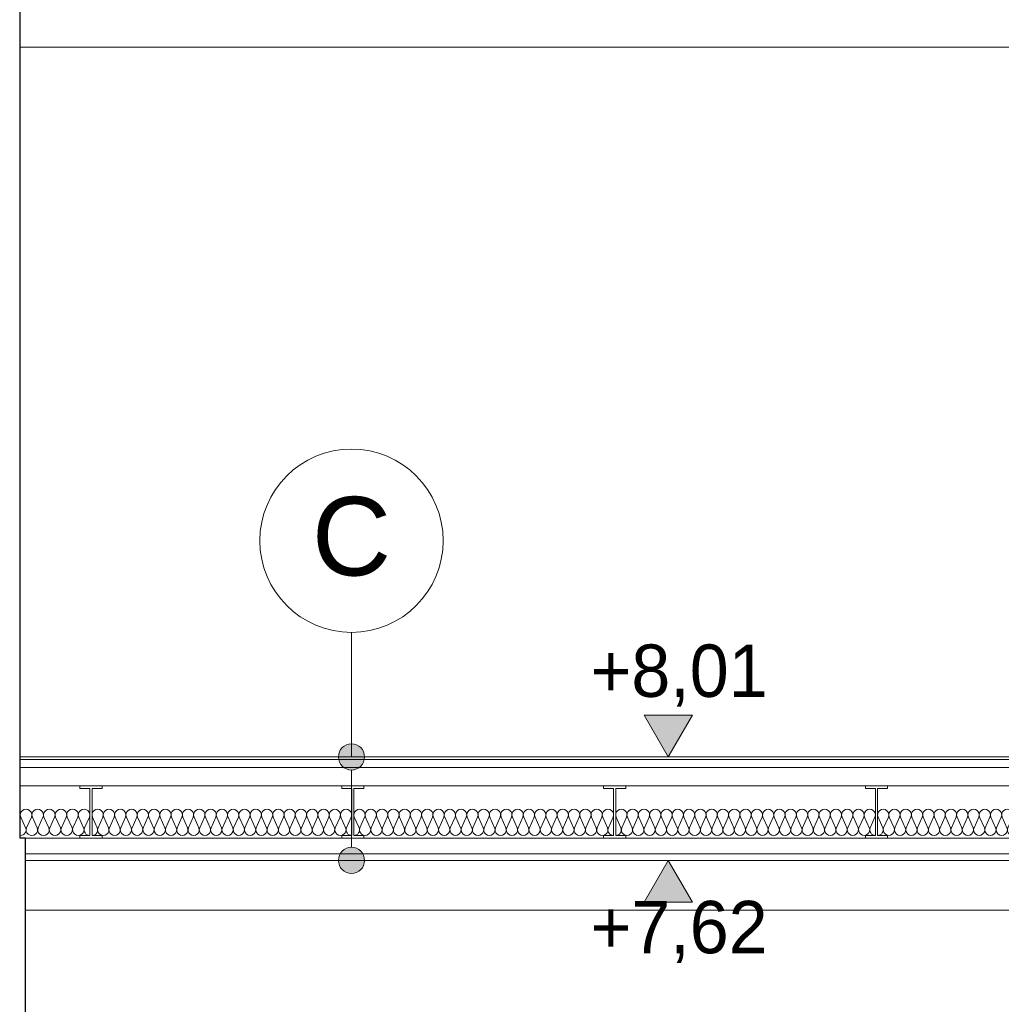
# Model space of a CAD drawing. Extents: x -396299 to -11759, y -15022 to 18278.
# Tile 96 of 205: x -186526 to -182777, y 3614 to 7373. Entities that reach past the tile are written whole.
import ezdxf

# ---------------------------------------------------------------- set-up
doc = ezdxf.new("R2010")
doc.units = 0
doc.header["$MEASUREMENT"] = 0
for name, color, linetype in [('Arch opisy', 7, 'Continuous'), ('Arch wymiary', 7, 'Continuous'), ('INWENT STROPY', 7, 'Continuous')]:
    doc.layers.add(name, color=color, linetype=linetype)
for name, color, linetype, lineweight in [('Arch opisy_Nr_Pióra__21', 7, 'Continuous', 13), ('Arch wymiary_Nr_Pióra__21', 7, 'Continuous', 13), ('INWENT STROPY_Nr_Pióra__21', 7, 'Continuous', 13), ('INWENT.ŚCIANY_Nr_Pióra__1', 7, 'Continuous', 25)]:
    doc.layers.add(name, color=color, linetype=linetype, lineweight=lineweight)
for name, color, linetype, lineweight, true_color in [('INWENT STROPY_Nr_Pióra__2', 7, 'Continuous', 13, 0x7f7f7f), ('INWENT STROPY_Nr_Pióra__25', 7, 'Continuous', 15, 0x40a5ff), ('Inwentaryzacja Konst._Nr_Pióra__25', 7, 'Continuous', 15, 0x40a5ff)]:
    doc.layers.add(name, color=color, linetype=linetype, lineweight=lineweight, true_color=true_color)
doc.styles.add('GENERATED_STYLE_1', font='txt')
doc.styles.add('GENERATED_STYLE_8', font='arial.ttf')

# ---------------------------------------------------------------- blocks, each defined once
blk = doc.blocks.new('Izolacja cieplna 14_2', base_point=(-186523.6, 4258.2))
at = {"layer": 'INWENT STROPY_Nr_Pióra__2', "linetype": 'Continuous'}
for p, q in [((-186521.7, 4328.4), (-186503.3, 4288)), ((-186499.6, 4288), (-186481.1, 4328.4)), ((-186477.4, 4328.4), (-186459, 4288)), ((-186455.2, 4288), (-186436.8, 4328.4)), ((-186433.1, 4328.4), (-186414.6, 4288)), ((-186410.9, 4288), (-186392.5, 4328.4)), ((-186388.7, 4328.4), (-186370.3, 4288)), ((-186366.6, 4288), (-186348.1, 4328.4)), ((-186344.4, 4328.4), (-186326, 4288)), ((-186322.2, 4288), (-186303.8, 4328.4)), ((-186300.1, 4328.4), (-186281.6, 4288)), ((-186277.9, 4288), (-186259.5, 4328.4))]:
    blk.add_line(p, q, dxfattribs=at)
for centre, start_param, end_param in [((-186501.4, 4336.9), 5.870392, 9.837571), ((-186457.1, 4336.9), 5.870392, 9.837571), ((-186412.8, 4336.9), 5.870392, 9.837571), ((-186368.4, 4336.9), 5.870392, 9.837571), ((-186324.1, 4336.9), 5.870392, 9.837571), ((-186279.8, 4336.9), 5.870392, 9.837571), ((-186523.6, 4279.4), 4.712389, 6.695979), ((-186479.3, 4279.4), 2.7288, 6.695979), ((-186434.9, 4279.4), 2.7288, 6.695979), ((-186390.6, 4279.4), 2.7288, 6.695979), ((-186346.3, 4279.4), 2.7288, 6.695979), ((-186301.9, 4279.4), 2.7288, 6.695979), ((-186257.6, 4279.4), 2.7288, 4.712389)]:
    blk.add_ellipse(centre, major_axis=(22.2, 0), ratio=0.95945, start_param=start_param, end_param=end_param, dxfattribs=at)
blk = doc.blocks.new('Izolacja cieplna 14_9', base_point=(-186249.6, 4258.2))
at = {"layer": 'INWENT STROPY_Nr_Pióra__2', "linetype": 'Continuous'}
for p, q in [((-186247.8, 4328.4), (-186229.8, 4288)), ((-186226.2, 4288), (-186208.3, 4328.4)), ((-186204.7, 4328.4), (-186186.7, 4288)), ((-186183.1, 4288), (-186165.1, 4328.4)), ((-186161.5, 4328.4), (-186143.6, 4288)), ((-186140, 4288), (-186122, 4328.4)), ((-186118.4, 4328.4), (-186100.4, 4288)), ((-186096.8, 4288), (-186078.9, 4328.4)), ((-186075.3, 4328.4), (-186057.3, 4288)), ((-186053.7, 4288), (-186035.8, 4328.4)), ((-186032.1, 4328.4), (-186014.2, 4288)), ((-186010.6, 4288), (-185992.6, 4328.4)), ((-185989, 4328.4), (-185971.1, 4288)), ((-185967.4, 4288), (-185949.5, 4328.4)), ((-185945.9, 4328.4), (-185927.9, 4288)), ((-185924.3, 4288), (-185906.4, 4328.4)), ((-185902.7, 4328.4), (-185884.8, 4288)), ((-185881.2, 4288), (-185863.2, 4328.4)), ((-185859.6, 4328.4), (-185841.7, 4288)), ((-185838, 4288), (-185820.1, 4328.4)), ((-185816.5, 4328.4), (-185798.5, 4288)), ((-185794.9, 4288), (-185777, 4328.4)), ((-185773.3, 4328.4), (-185755.4, 4288)), ((-185751.8, 4288), (-185733.8, 4328.4)), ((-185730.2, 4328.4), (-185712.3, 4288)), ((-185708.7, 4288), (-185690.7, 4328.4)), ((-185687.1, 4328.4), (-185669.1, 4288)), ((-185665.5, 4288), (-185647.6, 4328.4)), ((-185644, 4328.4), (-185626, 4288)), ((-185622.4, 4288), (-185604.4, 4328.4)), ((-185600.8, 4328.4), (-185582.9, 4288)), ((-185579.3, 4288), (-185561.3, 4328.4)), ((-185557.7, 4328.4), (-185539.8, 4288)), ((-185536.1, 4288), (-185518.2, 4328.4)), ((-185514.6, 4328.4), (-185496.6, 4288)), ((-185493, 4288), (-185475.1, 4328.4)), ((-185471.4, 4328.4), (-185453.5, 4288)), ((-185449.9, 4288), (-185431.9, 4328.4)), ((-185428.3, 4328.4), (-185410.4, 4288)), ((-185406.7, 4288), (-185388.8, 4328.4)), ((-185385.2, 4328.4), (-185367.2, 4288)), ((-185363.6, 4288), (-185345.7, 4328.4)), ((-185342, 4328.4), (-185324.1, 4288)), ((-185320.5, 4288), (-185302.5, 4328.4)), ((-185298.9, 4328.4), (-185281, 4288)), ((-185277.3, 4288), (-185259.4, 4328.4))]:
    blk.add_line(p, q, dxfattribs=at)
for centre, start_param, end_param in [((-186228, 4336.9), 5.870392, 9.837571), ((-186184.9, 4336.9), 5.870392, 9.837571), ((-186141.8, 4336.9), 5.870392, 9.837571), ((-186098.6, 4336.9), 5.870392, 9.837571), ((-186055.5, 4336.9), 5.870392, 9.837571), ((-186012.4, 4336.9), 5.870392, 9.837571), ((-185969.2, 4336.9), 5.870392, 9.837571), ((-185926.1, 4336.9), 5.870392, 9.837571), ((-185883, 4336.9), 5.870392, 9.837571), ((-185839.9, 4336.9), 5.870392, 9.837571), ((-185796.7, 4336.9), 5.870392, 9.837571), ((-185753.6, 4336.9), 5.870392, 9.837571), ((-185710.5, 4336.9), 5.870392, 9.837571), ((-185667.3, 4336.9), 5.870392, 9.837571), ((-185624.2, 4336.9), 5.870392, 9.837571), ((-185581.1, 4336.9), 5.870392, 9.837571), ((-185537.9, 4336.9), 5.870392, 9.837571), ((-185494.8, 4336.9), 5.870392, 9.837571), ((-185451.7, 4336.9), 5.870392, 9.837571), ((-185408.6, 4336.9), 5.870392, 9.837571), ((-185365.4, 4336.9), 5.870392, 9.837571), ((-185322.3, 4336.9), 5.870392, 9.837571), ((-185279.2, 4336.9), 5.870392, 9.837571), ((-186249.6, 4279.4), 4.712389, 6.695979), ((-186206.5, 4279.4), 2.7288, 6.695979), ((-186163.3, 4279.4), 2.7288, 6.695979), ((-186120.2, 4279.4), 2.7288, 6.695979), ((-186077.1, 4279.4), 2.7288, 6.695979), ((-186033.9, 4279.4), 2.7288, 6.695979), ((-185990.8, 4279.4), 2.7288, 6.695979), ((-185947.7, 4279.4), 2.7288, 6.695979), ((-185904.6, 4279.4), 2.7288, 6.695979), ((-185861.4, 4279.4), 2.7288, 6.695979), ((-185818.3, 4279.4), 2.7288, 6.695979), ((-185775.2, 4279.4), 2.7288, 6.695979), ((-185732, 4279.4), 2.7288, 6.695979), ((-185688.9, 4279.4), 2.7288, 6.695979), ((-185645.8, 4279.4), 2.7288, 6.695979), ((-185602.6, 4279.4), 2.7288, 6.695979), ((-185559.5, 4279.4), 2.7288, 6.695979), ((-185516.4, 4279.4), 2.7288, 6.695979), ((-185473.2, 4279.4), 2.7288, 6.695979), ((-185430.1, 4279.4), 2.7288, 6.695979), ((-185387, 4279.4), 2.7288, 6.695979), ((-185343.9, 4279.4), 2.7288, 6.695979), ((-185300.7, 4279.4), 2.7288, 6.695979), ((-185257.6, 4279.4), 2.7288, 4.712389)]:
    blk.add_ellipse(centre, major_axis=(21.6, 0), ratio=0.986209, start_param=start_param, end_param=end_param, dxfattribs=at)
blk = doc.blocks.new('Izolacja cieplna 14_36', base_point=(-183249.6, 4258.2))
at = {"layer": 'INWENT STROPY_Nr_Pióra__2', "linetype": 'Continuous'}
for p, q in [((-183247.8, 4328.4), (-183229.8, 4288)), ((-183226.2, 4288), (-183208.3, 4328.4)), ((-183204.7, 4328.4), (-183186.7, 4288)), ((-183183.1, 4288), (-183165.1, 4328.4)), ((-183161.5, 4328.4), (-183143.6, 4288)), ((-183140, 4288), (-183122, 4328.4)), ((-183118.4, 4328.4), (-183100.4, 4288)), ((-183096.8, 4288), (-183078.9, 4328.4)), ((-183075.3, 4328.4), (-183057.3, 4288)), ((-183053.7, 4288), (-183035.8, 4328.4)), ((-183032.1, 4328.4), (-183014.2, 4288)), ((-183010.6, 4288), (-182992.6, 4328.4)), ((-182989, 4328.4), (-182971.1, 4288)), ((-182967.4, 4288), (-182949.5, 4328.4)), ((-182945.9, 4328.4), (-182927.9, 4288)), ((-182924.3, 4288), (-182906.4, 4328.4)), ((-182902.7, 4328.4), (-182884.8, 4288)), ((-182881.2, 4288), (-182863.2, 4328.4)), ((-182859.6, 4328.4), (-182841.7, 4288)), ((-182838, 4288), (-182820.1, 4328.4)), ((-182816.5, 4328.4), (-182798.5, 4288)), ((-182794.9, 4288), (-182777, 4328.4)), ((-182773.3, 4328.4), (-182755.4, 4288)), ((-182751.8, 4288), (-182733.8, 4328.4)), ((-182730.2, 4328.4), (-182712.3, 4288)), ((-182708.7, 4288), (-182690.7, 4328.4)), ((-182687.1, 4328.4), (-182669.1, 4288)), ((-182665.5, 4288), (-182647.6, 4328.4)), ((-182644, 4328.4), (-182626, 4288)), ((-182622.4, 4288), (-182604.4, 4328.4)), ((-182600.8, 4328.4), (-182582.9, 4288)), ((-182579.3, 4288), (-182561.3, 4328.4)), ((-182557.7, 4328.4), (-182539.8, 4288)), ((-182536.1, 4288), (-182518.2, 4328.4)), ((-182514.6, 4328.4), (-182496.6, 4288)), ((-182493, 4288), (-182475.1, 4328.4)), ((-182471.4, 4328.4), (-182453.5, 4288)), ((-182449.9, 4288), (-182431.9, 4328.4)), ((-182428.3, 4328.4), (-182410.4, 4288)), ((-182406.7, 4288), (-182388.8, 4328.4)), ((-182385.2, 4328.4), (-182367.2, 4288)), ((-182363.6, 4288), (-182345.7, 4328.4)), ((-182342, 4328.4), (-182324.1, 4288)), ((-182320.5, 4288), (-182302.5, 4328.4)), ((-182298.9, 4328.4), (-182281, 4288)), ((-182277.3, 4288), (-182259.4, 4328.4))]:
    blk.add_line(p, q, dxfattribs=at)
for centre, start_param, end_param in [((-183228, 4336.9), 5.870392, 9.837571), ((-183184.9, 4336.9), 5.870392, 9.837571), ((-183141.8, 4336.9), 5.870392, 9.837571), ((-183098.6, 4336.9), 5.870392, 9.837571), ((-183055.5, 4336.9), 5.870392, 9.837571), ((-183012.4, 4336.9), 5.870392, 9.837571), ((-182969.2, 4336.9), 5.870392, 9.837571), ((-182926.1, 4336.9), 5.870392, 9.837571), ((-182883, 4336.9), 5.870392, 9.837571), ((-182839.9, 4336.9), 5.870392, 9.837571), ((-182796.7, 4336.9), 5.870392, 9.837571), ((-182753.6, 4336.9), 5.870392, 9.837571), ((-182710.5, 4336.9), 5.870392, 9.837571), ((-182667.3, 4336.9), 5.870392, 9.837571), ((-182624.2, 4336.9), 5.870392, 9.837571), ((-182581.1, 4336.9), 5.870392, 9.837571), ((-182537.9, 4336.9), 5.870392, 9.837571), ((-182494.8, 4336.9), 5.870392, 9.837571), ((-182451.7, 4336.9), 5.870392, 9.837571), ((-182408.6, 4336.9), 5.870392, 9.837571), ((-182365.4, 4336.9), 5.870392, 9.837571), ((-182322.3, 4336.9), 5.870392, 9.837571), ((-182279.2, 4336.9), 5.870392, 9.837571), ((-183249.6, 4279.4), 4.712389, 6.695979), ((-183206.5, 4279.4), 2.7288, 6.695979), ((-183163.3, 4279.4), 2.7288, 6.695979), ((-183120.2, 4279.4), 2.7288, 6.695979), ((-183077.1, 4279.4), 2.7288, 6.695979), ((-183033.9, 4279.4), 2.7288, 6.695979), ((-182990.8, 4279.4), 2.7288, 6.695979), ((-182947.7, 4279.4), 2.7288, 6.695979), ((-182904.6, 4279.4), 2.7288, 6.695979), ((-182861.4, 4279.4), 2.7288, 6.695979), ((-182818.3, 4279.4), 2.7288, 6.695979), ((-182775.2, 4279.4), 2.7288, 6.695979), ((-182732, 4279.4), 2.7288, 6.695979), ((-182688.9, 4279.4), 2.7288, 6.695979), ((-182645.8, 4279.4), 2.7288, 6.695979), ((-182602.6, 4279.4), 2.7288, 6.695979), ((-182559.5, 4279.4), 2.7288, 6.695979), ((-182516.4, 4279.4), 2.7288, 6.695979), ((-182473.2, 4279.4), 2.7288, 6.695979), ((-182430.1, 4279.4), 2.7288, 6.695979), ((-182387, 4279.4), 2.7288, 6.695979), ((-182343.9, 4279.4), 2.7288, 6.695979), ((-182300.7, 4279.4), 2.7288, 6.695979), ((-182257.6, 4279.4), 2.7288, 4.712389)]:
    blk.add_ellipse(centre, major_axis=(21.6, 0), ratio=0.986209, start_param=start_param, end_param=end_param, dxfattribs=at)
blk = doc.blocks.new('Izolacja cieplna 14_63', base_point=(-185249.6, 4258.2))
at = {"layer": 'INWENT STROPY_Nr_Pióra__2', "linetype": 'Continuous'}
for p, q in [((-185247.8, 4328.4), (-185229.8, 4288)), ((-185226.2, 4288), (-185208.3, 4328.4)), ((-185204.7, 4328.4), (-185186.7, 4288)), ((-185183.1, 4288), (-185165.1, 4328.4)), ((-185161.5, 4328.4), (-185143.6, 4288)), ((-185140, 4288), (-185122, 4328.4)), ((-185118.4, 4328.4), (-185100.4, 4288)), ((-185096.8, 4288), (-185078.9, 4328.4)), ((-185075.3, 4328.4), (-185057.3, 4288)), ((-185053.7, 4288), (-185035.8, 4328.4)), ((-185032.1, 4328.4), (-185014.2, 4288)), ((-185010.6, 4288), (-184992.6, 4328.4)), ((-184989, 4328.4), (-184971.1, 4288)), ((-184967.4, 4288), (-184949.5, 4328.4)), ((-184945.9, 4328.4), (-184927.9, 4288)), ((-184924.3, 4288), (-184906.4, 4328.4)), ((-184902.7, 4328.4), (-184884.8, 4288)), ((-184881.2, 4288), (-184863.2, 4328.4)), ((-184859.6, 4328.4), (-184841.7, 4288)), ((-184838, 4288), (-184820.1, 4328.4)), ((-184816.5, 4328.4), (-184798.5, 4288)), ((-184794.9, 4288), (-184777, 4328.4)), ((-184773.3, 4328.4), (-184755.4, 4288)), ((-184751.8, 4288), (-184733.8, 4328.4)), ((-184730.2, 4328.4), (-184712.3, 4288)), ((-184708.7, 4288), (-184690.7, 4328.4)), ((-184687.1, 4328.4), (-184669.1, 4288)), ((-184665.5, 4288), (-184647.6, 4328.4)), ((-184644, 4328.4), (-184626, 4288)), ((-184622.4, 4288), (-184604.4, 4328.4)), ((-184600.8, 4328.4), (-184582.9, 4288)), ((-184579.3, 4288), (-184561.3, 4328.4)), ((-184557.7, 4328.4), (-184539.8, 4288)), ((-184536.1, 4288), (-184518.2, 4328.4)), ((-184514.6, 4328.4), (-184496.6, 4288)), ((-184493, 4288), (-184475.1, 4328.4)), ((-184471.4, 4328.4), (-184453.5, 4288)), ((-184449.9, 4288), (-184431.9, 4328.4)), ((-184428.3, 4328.4), (-184410.4, 4288)), ((-184406.7, 4288), (-184388.8, 4328.4)), ((-184385.2, 4328.4), (-184367.2, 4288)), ((-184363.6, 4288), (-184345.7, 4328.4)), ((-184342, 4328.4), (-184324.1, 4288)), ((-184320.5, 4288), (-184302.5, 4328.4)), ((-184298.9, 4328.4), (-184281, 4288)), ((-184277.3, 4288), (-184259.4, 4328.4))]:
    blk.add_line(p, q, dxfattribs=at)
for centre, start_param, end_param in [((-185228, 4336.9), 5.870392, 9.837571), ((-185184.9, 4336.9), 5.870392, 9.837571), ((-185141.8, 4336.9), 5.870392, 9.837571), ((-185098.6, 4336.9), 5.870392, 9.837571), ((-185055.5, 4336.9), 5.870392, 9.837571), ((-185012.4, 4336.9), 5.870392, 9.837571), ((-184969.2, 4336.9), 5.870392, 9.837571), ((-184926.1, 4336.9), 5.870392, 9.837571), ((-184883, 4336.9), 5.870392, 9.837571), ((-184839.9, 4336.9), 5.870392, 9.837571), ((-184796.7, 4336.9), 5.870392, 9.837571), ((-184753.6, 4336.9), 5.870392, 9.837571), ((-184710.5, 4336.9), 5.870392, 9.837571), ((-184667.3, 4336.9), 5.870392, 9.837571), ((-184624.2, 4336.9), 5.870392, 9.837571), ((-184581.1, 4336.9), 5.870392, 9.837571), ((-184537.9, 4336.9), 5.870392, 9.837571), ((-184494.8, 4336.9), 5.870392, 9.837571), ((-184451.7, 4336.9), 5.870392, 9.837571), ((-184408.6, 4336.9), 5.870392, 9.837571), ((-184365.4, 4336.9), 5.870392, 9.837571), ((-184322.3, 4336.9), 5.870392, 9.837571), ((-184279.2, 4336.9), 5.870392, 9.837571), ((-185249.6, 4279.4), 4.712389, 6.695979), ((-185206.5, 4279.4), 2.7288, 6.695979), ((-185163.3, 4279.4), 2.7288, 6.695979), ((-185120.2, 4279.4), 2.7288, 6.695979), ((-185077.1, 4279.4), 2.7288, 6.695979), ((-185033.9, 4279.4), 2.7288, 6.695979), ((-184990.8, 4279.4), 2.7288, 6.695979), ((-184947.7, 4279.4), 2.7288, 6.695979), ((-184904.6, 4279.4), 2.7288, 6.695979), ((-184861.4, 4279.4), 2.7288, 6.695979), ((-184818.3, 4279.4), 2.7288, 6.695979), ((-184775.2, 4279.4), 2.7288, 6.695979), ((-184732, 4279.4), 2.7288, 6.695979), ((-184688.9, 4279.4), 2.7288, 6.695979), ((-184645.8, 4279.4), 2.7288, 6.695979), ((-184602.6, 4279.4), 2.7288, 6.695979), ((-184559.5, 4279.4), 2.7288, 6.695979), ((-184516.4, 4279.4), 2.7288, 6.695979), ((-184473.2, 4279.4), 2.7288, 6.695979), ((-184430.1, 4279.4), 2.7288, 6.695979), ((-184387, 4279.4), 2.7288, 6.695979), ((-184343.9, 4279.4), 2.7288, 6.695979), ((-184300.7, 4279.4), 2.7288, 6.695979), ((-184257.6, 4279.4), 2.7288, 4.712389)]:
    blk.add_ellipse(centre, major_axis=(21.6, 0), ratio=0.986209, start_param=start_param, end_param=end_param, dxfattribs=at)
blk = doc.blocks.new('Izolacja cieplna 14_64', base_point=(-184249.6, 4258.2))
at = {"layer": 'INWENT STROPY_Nr_Pióra__2', "linetype": 'Continuous'}
for p, q in [((-184247.8, 4328.4), (-184229.8, 4288)), ((-184226.2, 4288), (-184208.3, 4328.4)), ((-184204.7, 4328.4), (-184186.7, 4288)), ((-184183.1, 4288), (-184165.1, 4328.4)), ((-184161.5, 4328.4), (-184143.6, 4288)), ((-184140, 4288), (-184122, 4328.4)), ((-184118.4, 4328.4), (-184100.4, 4288)), ((-184096.8, 4288), (-184078.9, 4328.4)), ((-184075.3, 4328.4), (-184057.3, 4288)), ((-184053.7, 4288), (-184035.8, 4328.4)), ((-184032.1, 4328.4), (-184014.2, 4288)), ((-184010.6, 4288), (-183992.6, 4328.4)), ((-183989, 4328.4), (-183971.1, 4288)), ((-183967.4, 4288), (-183949.5, 4328.4)), ((-183945.9, 4328.4), (-183927.9, 4288)), ((-183924.3, 4288), (-183906.4, 4328.4)), ((-183902.7, 4328.4), (-183884.8, 4288)), ((-183881.2, 4288), (-183863.2, 4328.4)), ((-183859.6, 4328.4), (-183841.7, 4288)), ((-183838, 4288), (-183820.1, 4328.4)), ((-183816.5, 4328.4), (-183798.5, 4288)), ((-183794.9, 4288), (-183777, 4328.4)), ((-183773.3, 4328.4), (-183755.4, 4288)), ((-183751.8, 4288), (-183733.8, 4328.4)), ((-183730.2, 4328.4), (-183712.3, 4288)), ((-183708.7, 4288), (-183690.7, 4328.4)), ((-183687.1, 4328.4), (-183669.1, 4288)), ((-183665.5, 4288), (-183647.6, 4328.4)), ((-183644, 4328.4), (-183626, 4288)), ((-183622.4, 4288), (-183604.4, 4328.4)), ((-183600.8, 4328.4), (-183582.9, 4288)), ((-183579.3, 4288), (-183561.3, 4328.4)), ((-183557.7, 4328.4), (-183539.8, 4288)), ((-183536.1, 4288), (-183518.2, 4328.4)), ((-183514.6, 4328.4), (-183496.6, 4288)), ((-183493, 4288), (-183475.1, 4328.4)), ((-183471.4, 4328.4), (-183453.5, 4288)), ((-183449.9, 4288), (-183431.9, 4328.4)), ((-183428.3, 4328.4), (-183410.4, 4288)), ((-183406.7, 4288), (-183388.8, 4328.4)), ((-183385.2, 4328.4), (-183367.2, 4288)), ((-183363.6, 4288), (-183345.7, 4328.4)), ((-183342, 4328.4), (-183324.1, 4288)), ((-183320.5, 4288), (-183302.5, 4328.4)), ((-183298.9, 4328.4), (-183281, 4288)), ((-183277.3, 4288), (-183259.4, 4328.4))]:
    blk.add_line(p, q, dxfattribs=at)
for centre, start_param, end_param in [((-184228, 4336.9), 5.870392, 9.837571), ((-184184.9, 4336.9), 5.870392, 9.837571), ((-184141.8, 4336.9), 5.870392, 9.837571), ((-184098.6, 4336.9), 5.870392, 9.837571), ((-184055.5, 4336.9), 5.870392, 9.837571), ((-184012.4, 4336.9), 5.870392, 9.837571), ((-183969.2, 4336.9), 5.870392, 9.837571), ((-183926.1, 4336.9), 5.870392, 9.837571), ((-183883, 4336.9), 5.870392, 9.837571), ((-183839.9, 4336.9), 5.870392, 9.837571), ((-183796.7, 4336.9), 5.870392, 9.837571), ((-183753.6, 4336.9), 5.870392, 9.837571), ((-183710.5, 4336.9), 5.870392, 9.837571), ((-183667.3, 4336.9), 5.870392, 9.837571), ((-183624.2, 4336.9), 5.870392, 9.837571), ((-183581.1, 4336.9), 5.870392, 9.837571), ((-183537.9, 4336.9), 5.870392, 9.837571), ((-183494.8, 4336.9), 5.870392, 9.837571), ((-183451.7, 4336.9), 5.870392, 9.837571), ((-183408.6, 4336.9), 5.870392, 9.837571), ((-183365.4, 4336.9), 5.870392, 9.837571), ((-183322.3, 4336.9), 5.870392, 9.837571), ((-183279.2, 4336.9), 5.870392, 9.837571), ((-184249.6, 4279.4), 4.712389, 6.695979), ((-184206.5, 4279.4), 2.7288, 6.695979), ((-184163.3, 4279.4), 2.7288, 6.695979), ((-184120.2, 4279.4), 2.7288, 6.695979), ((-184077.1, 4279.4), 2.7288, 6.695979), ((-184033.9, 4279.4), 2.7288, 6.695979), ((-183990.8, 4279.4), 2.7288, 6.695979), ((-183947.7, 4279.4), 2.7288, 6.695979), ((-183904.6, 4279.4), 2.7288, 6.695979), ((-183861.4, 4279.4), 2.7288, 6.695979), ((-183818.3, 4279.4), 2.7288, 6.695979), ((-183775.2, 4279.4), 2.7288, 6.695979), ((-183732, 4279.4), 2.7288, 6.695979), ((-183688.9, 4279.4), 2.7288, 6.695979), ((-183645.8, 4279.4), 2.7288, 6.695979), ((-183602.6, 4279.4), 2.7288, 6.695979), ((-183559.5, 4279.4), 2.7288, 6.695979), ((-183516.4, 4279.4), 2.7288, 6.695979), ((-183473.2, 4279.4), 2.7288, 6.695979), ((-183430.1, 4279.4), 2.7288, 6.695979), ((-183387, 4279.4), 2.7288, 6.695979), ((-183343.9, 4279.4), 2.7288, 6.695979), ((-183300.7, 4279.4), 2.7288, 6.695979), ((-183257.6, 4279.4), 2.7288, 4.712389)]:
    blk.add_ellipse(centre, major_axis=(21.6, 0), ratio=0.986209, start_param=start_param, end_param=end_param, dxfattribs=at)
blk = doc.blocks.new('Linia_3', base_point=(-185258.6, 4163.2))
at = {"layer": 'Arch opisy_Nr_Pióra__21', "linetype": 'Continuous'}
for points in [[(-185208.6, 4558.2), (-185212.4, 4577.3), (-185223.2, 4593.5), (-185239.5, 4604.4), (-185258.6, 4608.2), (-185277.7, 4604.4), (-185293.9, 4593.5), (-185304.8, 4577.3), (-185308.6, 4558.2), (-185304.8, 4539), (-185293.9, 4522.8), (-185277.7, 4512), (-185258.6, 4508.2), (-185239.5, 4512), (-185223.2, 4522.8), (-185212.4, 4539)], [(-185208.6, 4163.2), (-185212.4, 4182.3), (-185223.2, 4198.5), (-185239.5, 4209.4), (-185258.6, 4213.2), (-185277.7, 4209.4), (-185293.9, 4198.5), (-185304.8, 4182.3), (-185308.6, 4163.2), (-185304.8, 4144), (-185293.9, 4127.8), (-185277.7, 4117), (-185258.6, 4113.2), (-185239.5, 4117), (-185223.2, 4127.8), (-185212.4, 4144)]]:
    blk.add_hatch(color=256, dxfattribs=at).paths.add_polyline_path(points, flags=0)
blk.add_line((-185258.6, 4213.2), (-185258.6, 4508.2), dxfattribs=at)
for centre in [(-185258.6, 4558.2), (-185258.6, 4163.2)]:
    blk.add_circle(centre, 50, dxfattribs=at)
blk = doc.blocks.new('Linia_4', base_point=(-185258.6, 4558.2))
at = {"layer": 'Arch opisy_Nr_Pióra__21', "linetype": 'Continuous'}
blk.add_line((-185258.6, 4558.2), (-185258.6, 5033.8), dxfattribs=at)
blk.add_circle((-185258.6, 5383.8), 350, dxfattribs=at)
blk = doc.blocks.new('Wymiary_49', base_point=(-184048.6, 4558.2))
at = {"layer": 'Arch wymiary_Nr_Pióra__21', "linetype": 'Continuous'}
blk.add_hatch(color=256, dxfattribs=at).paths.add_polyline_path([(-184048.6, 4558.2), (-184141.4, 4718.2), (-183955.8, 4718.2)], flags=0)
for p, q in [((-184048.6, 4558.2), (-184141.4, 4718.2)), ((-184141.4, 4718.2), (-183955.8, 4718.2)), ((-183955.8, 4718.2), (-184048.6, 4558.2)), ((-184048.6, 4558.2), (-184168.6, 4558.2)), ((-184048.6, 4558.2), (-183928.6, 4558.2))]:
    blk.add_line(p, q, dxfattribs=at)
at = {"layer": 'Arch wymiary_Nr_Pióra__21', "insert": (-184346, 4750.2), "char_height": 200, "attachment_point": 7, "style": 'GENERATED_STYLE_1'}
blk.add_mtext('{+8,01}', dxfattribs=at)
blk = doc.blocks.new('Wymiary_50', base_point=(-184048.6, 4163.2))
at = {"layer": 'Arch wymiary_Nr_Pióra__21', "linetype": 'Continuous'}
blk.add_hatch(color=256, dxfattribs=at).paths.add_polyline_path([(-184048.6, 4163.2), (-184141.4, 4003.2), (-183955.8, 4003.2)], flags=0)
for p, q in [((-184048.6, 4163.2), (-184168.6, 4163.2)), ((-184048.6, 4163.2), (-184141.4, 4003.2)), ((-184048.6, 4163.2), (-183928.6, 4163.2)), ((-183955.8, 4003.2), (-184048.6, 4163.2)), ((-184141.4, 4003.2), (-183955.8, 4003.2))]:
    blk.add_line(p, q, dxfattribs=at)
at = {"layer": 'Arch wymiary_Nr_Pióra__21', "insert": (-184346, 3771.2), "char_height": 200, "attachment_point": 7, "style": 'GENERATED_STYLE_1'}
blk.add_mtext('{+7,62}', dxfattribs=at)

msp = doc.modelspace()

# ---------------------------------------------------------------- linework, layer by layer
at = {"layer": 'INWENT STROPY_Nr_Pióra__2', "linetype": 'Continuous'}
for p, q in [((-186523.6, 7268.2), (-179063.6, 7268.2)), ((-186503.6, 3973.2), (-179233.6, 3973.2))]:
    msp.add_line(p, q, dxfattribs=at)
at = {"layer": 'INWENT STROPY_Nr_Pióra__21', "linetype": 'Continuous'}
for p, q in [((-178923.6, 4558.2), (-186523.6, 4558.2)), ((-178923.6, 4548.2), (-186523.6, 4548.2)), ((-178923.6, 4518.2), (-186523.6, 4518.2)), ((-179233.6, 4188.2), (-186503.6, 4188.2)), ((-179233.6, 4163.2), (-186503.6, 4163.2))]:
    msp.add_line(p, q, dxfattribs=at)
at = {"layer": 'INWENT STROPY_Nr_Pióra__25', "linetype": 'Continuous'}
for p, q in [((-186211.1, 4448.2), (-186296.1, 4448.2)), ((-186296.1, 4438.2), (-186296.1, 4448.2)), ((-186257.6, 4438.2), (-186296.1, 4438.2)), ((-186257.6, 4258.2), (-186257.6, 4438.2)), ((-186211.1, 4438.2), (-186249.6, 4438.2)), ((-186249.6, 4258.2), (-186249.6, 4438.2)), ((-186211.1, 4438.2), (-186211.1, 4448.2)), ((-185211.1, 4448.2), (-185296.1, 4448.2)), ((-185296.1, 4438.2), (-185296.1, 4448.2)), ((-185257.6, 4438.2), (-185296.1, 4438.2)), ((-185257.6, 4258.2), (-185257.6, 4438.2)), ((-185211.1, 4438.2), (-185249.6, 4438.2)), ((-185249.6, 4258.2), (-185249.6, 4438.2)), ((-185211.1, 4438.2), (-185211.1, 4448.2)), ((-184211.1, 4448.2), (-184296.1, 4448.2)), ((-184296.1, 4438.2), (-184296.1, 4448.2)), ((-184257.6, 4438.2), (-184296.1, 4438.2)), ((-184257.6, 4258.2), (-184257.6, 4438.2)), ((-184211.1, 4438.2), (-184249.6, 4438.2)), ((-184249.6, 4258.2), (-184249.6, 4438.2)), ((-184211.1, 4438.2), (-184211.1, 4448.2)), ((-183211.1, 4448.2), (-183296.1, 4448.2)), ((-183296.1, 4438.2), (-183296.1, 4448.2)), ((-183257.6, 4438.2), (-183296.1, 4438.2)), ((-183257.6, 4258.2), (-183257.6, 4438.2)), ((-183249.6, 4258.2), (-183249.6, 4438.2)), ((-183211.1, 4438.2), (-183249.6, 4438.2)), ((-183211.1, 4438.2), (-183211.1, 4448.2)), ((-186296.1, 4248.2), (-186296.1, 4258.2)), ((-186257.6, 4258.2), (-186296.1, 4258.2)), ((-186211.1, 4258.2), (-186249.6, 4258.2)), ((-186211.1, 4258.2), (-186211.1, 4248.2)), ((-185296.1, 4248.2), (-185296.1, 4258.2)), ((-185257.6, 4258.2), (-185296.1, 4258.2)), ((-185211.1, 4258.2), (-185249.6, 4258.2)), ((-185211.1, 4258.2), (-185211.1, 4248.2)), ((-184296.1, 4248.2), (-184296.1, 4258.2)), ((-184257.6, 4258.2), (-184296.1, 4258.2)), ((-184211.1, 4258.2), (-184249.6, 4258.2)), ((-184211.1, 4258.2), (-184211.1, 4248.2)), ((-183296.1, 4248.2), (-183296.1, 4258.2)), ((-183257.6, 4258.2), (-183296.1, 4258.2)), ((-183211.1, 4258.2), (-183249.6, 4258.2)), ((-183211.1, 4258.2), (-183211.1, 4248.2)), ((-186211.1, 4248.2), (-186296.1, 4248.2)), ((-185211.1, 4248.2), (-185296.1, 4248.2)), ((-184211.1, 4248.2), (-184296.1, 4248.2)), ((-183211.1, 4248.2), (-183296.1, 4248.2))]:
    msp.add_line(p, q, dxfattribs=at)
at = {"layer": 'INWENT.ŚCIANY_Nr_Pióra__1', "linetype": 'Continuous'}
for p, q in [((-186523.6, 4248.2), (-186523.6, 7543.2)), ((-186503.6, 4248.2), (-186523.6, 4248.2)), ((-186503.6, 233.2), (-186503.6, 4248.2))]:
    msp.add_line(p, q, dxfattribs=at)
at = {"layer": 'Inwentaryzacja Konst._Nr_Pióra__25', "linetype": 'Continuous'}
for p, q in [((-178923.6, 4448.2), (-186523.6, 4448.2)), ((-179233.6, 4248.2), (-186503.6, 4248.2))]:
    msp.add_line(p, q, dxfattribs=at)

# ---------------------------------------------------------------- block references
at = {"layer": 'Arch opisy', "linetype": 'Continuous'}
for name, p in [('Linia_4', (-185258.6, 4558.2)), ('Linia_3', (-185258.6, 4163.2))]:
    msp.add_blockref(name, p, dxfattribs=at)
at = {"layer": 'Arch wymiary', "linetype": 'Continuous'}
for name, p in [('Wymiary_49', (-184048.6, 4558.2)), ('Wymiary_50', (-184048.6, 4163.2))]:
    msp.add_blockref(name, p, dxfattribs=at)
at = {"layer": 'INWENT STROPY', "color": 104, "linetype": 'Continuous', "lineweight": 20, "true_color": 0x029e21}
for name, p in [('Izolacja cieplna 14_2', (-186523.6, 4258.2)), ('Izolacja cieplna 14_9', (-186249.6, 4258.2)), ('Izolacja cieplna 14_63', (-185249.6, 4258.2)), ('Izolacja cieplna 14_64', (-184249.6, 4258.2)), ('Izolacja cieplna 14_36', (-183249.6, 4258.2))]:
    msp.add_blockref(name, p, dxfattribs=at)

# ---------------------------------------------------------------- texts
at = {"layer": 'Arch opisy_Nr_Pióra__21', "linetype": 'Continuous', "insert": (-185258.6, 5551), "char_height": 300, "attachment_point": 2, "style": 'GENERATED_STYLE_8'}
msp.add_mtext('{C}', dxfattribs=at)

doc.saveas('drawing.dxf')
